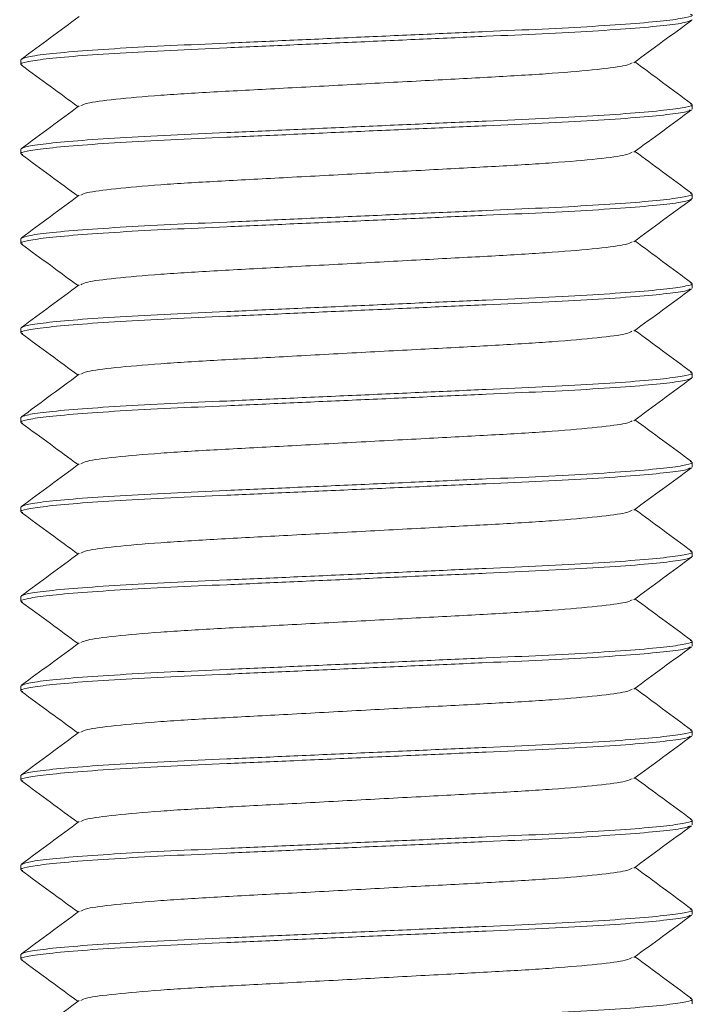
# Model space of a CAD drawing. Header units: millimetres. Extents: x 0 to 420, y 0 to 297.
# Tile 6 of 14: x 171 to 177, y 146 to 155. Entities that reach past the tile are written whole.
import ezdxf

# ---------------------------------------------------------------- set-up
doc = ezdxf.new("R2010")
doc.units = ezdxf.units.MM

msp = doc.modelspace()

# ---------------------------------------------------------------- linework, layer by layer
at = {"color": 7, "linetype": 'Continuous', "lineweight": 15}
for p, q in [((170.9656, 154.475), (170.9656, 154.4327)), ((176.9656, 154.0327), (176.9656, 154.075)), ((170.9656, 153.675), (170.9656, 153.6327)), ((176.9656, 153.2327), (176.9656, 153.275)), ((170.9656, 152.875), (170.9656, 152.8327)), ((176.9656, 152.4327), (176.9656, 152.475)), ((170.9656, 152.075), (170.9656, 152.0327)), ((176.9656, 151.6327), (176.9656, 151.675)), ((170.9656, 151.275), (170.9656, 151.2327)), ((176.9656, 150.8327), (176.9656, 150.875)), ((170.9656, 150.475), (170.9656, 150.4327)), ((176.9656, 150.0327), (176.9656, 150.075)), ((170.9656, 149.675), (170.9656, 149.6327)), ((176.9656, 149.2327), (176.9656, 149.275)), ((170.9656, 148.875), (170.9656, 148.8327)), ((176.9656, 148.4327), (176.9656, 148.475)), ((170.9656, 148.075), (170.9656, 148.0327)), ((176.9656, 147.6327), (176.9656, 147.675)), ((170.9656, 147.275), (170.9656, 147.2327)), ((176.9656, 146.8327), (176.9656, 146.875)), ((170.9656, 146.475), (170.9656, 146.4327)), ((176.9656, 146.0327), (176.9656, 146.075))]:
    msp.add_line(p, q, dxfattribs=at)
for points, knots in [([(176.9498, 154.8816), (176.9561, 154.8794), (176.9844, 154.8694), (176.9228, 154.8519), (176.7595, 154.826), (176.4746, 154.7994), (176.0947, 154.7732), (175.64, 154.7489), (175.1259, 154.7267), (174.5626, 154.7015), (173.9656, 154.675), (173.3687, 154.6485), (172.8054, 154.6233), (172.2912, 154.601), (171.8368, 154.5767), (171.456, 154.5505), (171.1747, 154.5239), (170.998, 154.4981), (170.9763, 154.4826), (170.9656, 154.475)], [0, 0, 0, 0, 0.017246, 0.077226, 0.13919, 0.201986, 0.264363, 0.325121, 0.384545, 0.445968, 0.508623, 0.571278, 0.632701, 0.692125, 0.752883, 0.81526, 0.878056, 0.94002, 1, 1, 1, 1]), ([(171.4863, 154.8625), (171.4002, 154.799), (171.2281, 154.6718), (171.056, 154.5447), (170.9699, 154.4812)], [0, 0, 0, 0, 0.499949, 1, 1, 1, 1]), ([(176.9656, 154.8327), (176.955, 154.8251), (176.9333, 154.8096), (176.7566, 154.7838), (176.4753, 154.7571), (176.0945, 154.7309), (175.6401, 154.7066), (175.1259, 154.6844), (174.5626, 154.6592), (173.9656, 154.6327), (173.3687, 154.6062), (172.8053, 154.581), (172.2913, 154.5588), (171.8366, 154.5345), (171.4567, 154.5083), (171.1718, 154.4816), (171.0085, 154.4558), (170.9469, 154.4383), (170.9749, 154.4284), (170.9809, 154.4262)], [0, 0, 0, 0, 0.060014, 0.122012, 0.184843, 0.247255, 0.308047, 0.367504, 0.428961, 0.491651, 0.554341, 0.615798, 0.675255, 0.736048, 0.79846, 0.86129, 0.923289, 0.983302, 1, 1, 1, 1]), ([(176.4446, 154.4471), (176.5307, 154.5103), (176.7028, 154.6367), (176.875, 154.763), (176.9611, 154.8262)], [0, 0, 0, 0, 0.499945, 1, 1, 1, 1]), ([(170.9699, 154.4265), (171.0559, 154.3633), (171.2247, 154.2395), (171.3934, 154.1156), (171.476, 154.0549)], [0, 0, 0, 0, 0.510181, 1, 1, 1, 1]), ([(176.4291, 154.4468), (176.416, 154.4391), (176.3849, 154.4207), (176.1393, 154.3883), (175.7408, 154.353), (175.2214, 154.3216), (174.6199, 154.2903), (173.9656, 154.255), (173.3114, 154.2197), (172.7099, 154.1883), (172.1905, 154.1569), (171.792, 154.1217), (171.5465, 154.0892), (171.5154, 154.0708), (171.5024, 154.0632)], [0, 0, 0, 0, 0.06344, 0.151982, 0.240523, 0.326031, 0.41154, 0.500081, 0.588623, 0.674131, 0.75964, 0.848181, 0.936722, 1, 1, 1, 1]), ([(176.9613, 154.0812), (176.8752, 154.1448), (176.7065, 154.2693), (176.5379, 154.3939), (176.4553, 154.4549)], [0, 0, 0, 0, 0.510293, 1, 1, 1, 1]), ([(176.9502, 154.0815), (176.9563, 154.0793), (176.9844, 154.0694), (176.9228, 154.0519), (176.7595, 154.026), (176.4746, 153.9994), (176.0947, 153.9732), (175.64, 153.9489), (175.1259, 153.9267), (174.5626, 153.9015), (173.9656, 153.875), (173.3687, 153.8485), (172.8054, 153.8233), (172.2912, 153.801), (171.8368, 153.7767), (171.456, 153.7505), (171.1747, 153.7239), (170.998, 153.6981), (170.9763, 153.6826), (170.9656, 153.675)], [0, 0, 0, 0, 0.016871, 0.076874, 0.138862, 0.201682, 0.264082, 0.324864, 0.384311, 0.445757, 0.508436, 0.571115, 0.632561, 0.692007, 0.752789, 0.81519, 0.878009, 0.939997, 1, 1, 1, 1]), ([(171.4868, 154.0629), (171.4007, 153.9993), (171.2286, 153.8722), (171.0564, 153.7451), (170.9703, 153.6815)], [0, 0, 0, 0, 0.499946, 1, 1, 1, 1]), ([(176.9501, 154.0261), (176.9416, 154.0207), (176.9208, 154.0073), (176.7554, 153.9838), (176.4756, 153.9571), (176.0944, 153.9309), (175.6401, 153.9066), (175.1259, 153.8844), (174.5626, 153.8592), (173.9656, 153.8327), (173.3687, 153.8062), (172.8053, 153.781), (172.2913, 153.7588), (171.8366, 153.7345), (171.4567, 153.7083), (171.1718, 153.6816), (171.0084, 153.6558), (170.9469, 153.6382), (170.9752, 153.6282), (170.9815, 153.626)], [0, 0, 0, 0, 0.043775, 0.106801, 0.170672, 0.234117, 0.295917, 0.356359, 0.418833, 0.482562, 0.546291, 0.608765, 0.669207, 0.731007, 0.794452, 0.858323, 0.921349, 0.982357, 1, 1, 1, 1]), ([(176.4449, 153.6473), (176.5309, 153.7105), (176.7031, 153.8369), (176.8752, 153.9632), (176.9613, 154.0264)], [0, 0, 0, 0, 0.499948, 1, 1, 1, 1]), ([(170.9702, 153.6262), (171.0563, 153.563), (171.2249, 153.4393), (171.3935, 153.3155), (171.476, 153.2549)], [0, 0, 0, 0, 0.5105998, 1, 1, 1, 1]), ([(176.4296, 153.647), (176.4165, 153.6393), (176.3853, 153.6208), (176.1393, 153.5883), (175.7408, 153.553), (175.2214, 153.5216), (174.6199, 153.4903), (173.9656, 153.455), (173.3114, 153.4197), (172.7099, 153.3883), (172.1905, 153.3569), (171.792, 153.3217), (171.5464, 153.2892), (171.5152, 153.2708), (171.5022, 153.2631)], [0, 0, 0, 0, 0.063976, 0.152445, 0.240915, 0.326353, 0.411792, 0.500262, 0.588731, 0.67417, 0.759609, 0.848079, 0.936548, 1, 1, 1, 1]), ([(176.9611, 153.2814), (176.875, 153.345), (176.7064, 153.4695), (176.5378, 153.594), (176.4553, 153.6549)], [0, 0, 0, 0, 0.510563, 1, 1, 1, 1]), ([(176.9498, 153.2816), (176.9561, 153.2794), (176.9844, 153.2694), (176.9228, 153.2519), (176.7595, 153.226), (176.4746, 153.1994), (176.0947, 153.1732), (175.64, 153.1489), (175.1259, 153.1267), (174.5626, 153.1015), (173.9656, 153.075), (173.3687, 153.0485), (172.8054, 153.0233), (172.2912, 153.001), (171.8368, 152.9767), (171.456, 152.9505), (171.1747, 152.9239), (170.998, 152.8981), (170.9763, 152.8826), (170.9656, 152.875)], [0, 0, 0, 0, 0.017268, 0.077247, 0.13921, 0.202004, 0.264379, 0.325136, 0.384559, 0.44598, 0.508634, 0.571288, 0.632709, 0.692132, 0.752889, 0.815264, 0.878058, 0.940021, 1, 1, 1, 1]), ([(176.9656, 153.2327), (176.955, 153.2251), (176.9333, 153.2096), (176.7566, 153.1838), (176.4753, 153.1571), (176.0945, 153.1309), (175.6401, 153.1066), (175.1259, 153.0844), (174.5626, 153.0592), (173.9656, 153.0327), (173.3687, 153.0062), (172.8053, 152.981), (172.2913, 152.9588), (171.8366, 152.9345), (171.4567, 152.9083), (171.1718, 152.8816), (171.0084, 152.8558), (170.9469, 152.8382), (170.9752, 152.8282), (170.9816, 152.826)], [0, 0, 0, 0, 0.059971, 0.121925, 0.184711, 0.247078, 0.307827, 0.367242, 0.428655, 0.4913, 0.553946, 0.615359, 0.674773, 0.735522, 0.79789, 0.860675, 0.92263, 0.982601, 1, 1, 1, 1]), ([(171.4866, 153.2628), (171.4006, 153.1992), (171.2284, 153.0721), (171.0563, 152.945), (170.9702, 152.8814)], [0, 0, 0, 0, 0.499944, 1, 1, 1, 1]), ([(176.4446, 152.8471), (176.5306, 152.9103), (176.7028, 153.0367), (176.875, 153.163), (176.9611, 153.2262)], [0, 0, 0, 0, 0.499942, 1, 1, 1, 1]), ([(170.9702, 152.8262), (171.0563, 152.763), (171.2249, 152.6393), (171.3935, 152.5155), (171.476, 152.4549)], [0, 0, 0, 0, 0.510636, 1, 1, 1, 1]), ([(176.429, 152.8468), (176.416, 152.8391), (176.3848, 152.8207), (176.1393, 152.7883), (175.7408, 152.753), (175.2214, 152.7216), (174.6199, 152.6903), (173.9656, 152.655), (173.3114, 152.6197), (172.7099, 152.5883), (172.1905, 152.5569), (171.7919, 152.5217), (171.5455, 152.4891), (171.5143, 152.4705), (171.5011, 152.4627)], [0, 0, 0, 0, 0.0632843, 0.1517125, 0.2401408, 0.3255399, 0.410939, 0.4993672, 0.5877955, 0.6731946, 0.7585937, 0.847022, 0.9354502, 1, 1, 1, 1]), ([(176.9612, 152.4813), (176.8751, 152.5449), (176.7065, 152.6694), (176.5378, 152.794), (176.4553, 152.8549)], [0, 0, 0, 0, 0.51041, 1, 1, 1, 1]), ([(176.95, 152.4816), (176.9562, 152.4794), (176.9844, 152.4694), (176.9228, 152.4519), (176.7595, 152.426), (176.4746, 152.3994), (176.0947, 152.3732), (175.64, 152.3489), (175.1259, 152.3267), (174.5626, 152.3015), (173.9656, 152.275), (173.3687, 152.2485), (172.8054, 152.2233), (172.2912, 152.201), (171.8368, 152.1767), (171.456, 152.1505), (171.1747, 152.1239), (170.998, 152.0981), (170.9763, 152.0826), (170.9656, 152.075)], [0, 0, 0, 0, 0.017078, 0.077069, 0.139044, 0.20185, 0.264237, 0.325006, 0.38444, 0.445873, 0.508539, 0.571205, 0.632638, 0.692072, 0.752841, 0.815229, 0.878035, 0.94001, 1, 1, 1, 1]), ([(176.9494, 152.4258), (176.941, 152.4205), (176.9203, 152.4072), (176.7554, 152.3838), (176.4757, 152.3571), (176.0944, 152.3309), (175.6401, 152.3066), (175.1259, 152.2844), (174.5626, 152.2592), (173.9656, 152.2327), (173.3687, 152.2062), (172.8053, 152.181), (172.2913, 152.1588), (171.8366, 152.1345), (171.4567, 152.1083), (171.1718, 152.0816), (171.0085, 152.0558), (170.9469, 152.0382), (170.9751, 152.0283), (170.9814, 152.026)], [0, 0, 0, 0, 0.043072, 0.106157, 0.170087, 0.233591, 0.295447, 0.355945, 0.418478, 0.482265, 0.546053, 0.608585, 0.669083, 0.730939, 0.794444, 0.858374, 0.921458, 0.982522, 1, 1, 1, 1]), ([(171.4861, 152.4624), (171.4001, 152.3988), (171.228, 152.2717), (171.0558, 152.1446), (170.9697, 152.0811)], [0, 0, 0, 0, 0.49995, 1, 1, 1, 1]), ([(176.4445, 152.047), (176.5305, 152.1102), (176.7026, 152.2366), (176.8748, 152.3629), (176.9609, 152.4261)], [0, 0, 0, 0, 0.499945, 1, 1, 1, 1]), ([(176.4288, 152.0467), (176.4158, 152.0391), (176.3846, 152.0207), (176.1392, 151.9883), (175.7408, 151.953), (175.2214, 151.9216), (174.6199, 151.8903), (173.9656, 151.855), (173.3114, 151.8197), (172.7099, 151.7883), (172.1905, 151.7569), (171.792, 151.7217), (171.5464, 151.6892), (171.5153, 151.6708), (171.5023, 151.6631)], [0, 0, 0, 0, 0.063155, 0.151711, 0.240268, 0.32579, 0.411313, 0.499869, 0.588425, 0.673948, 0.759471, 0.848027, 0.936583, 1, 1, 1, 1]), ([(176.9611, 151.6814), (176.875, 151.745), (176.7064, 151.8695), (176.5378, 151.994), (176.4553, 152.0549)], [0, 0, 0, 0, 0.510542, 1, 1, 1, 1]), ([(170.9701, 152.0263), (171.0562, 151.9631), (171.2248, 151.8393), (171.3935, 151.7155), (171.476, 151.6549)], [0, 0, 0, 0, 0.510479, 1, 1, 1, 1]), ([(176.9498, 151.6817), (176.9561, 151.6794), (176.9844, 151.6694), (176.9228, 151.6519), (176.7595, 151.626), (176.4746, 151.5994), (176.0947, 151.5732), (175.64, 151.5489), (175.1259, 151.5267), (174.5626, 151.5015), (173.9656, 151.475), (173.3687, 151.4485), (172.8054, 151.4233), (172.2912, 151.401), (171.8368, 151.3767), (171.456, 151.3505), (171.1747, 151.3239), (170.998, 151.2981), (170.9763, 151.2826), (170.9656, 151.275)], [0, 0, 0, 0, 0.017289, 0.077266, 0.139228, 0.202021, 0.264395, 0.325151, 0.384572, 0.445992, 0.508644, 0.571297, 0.632717, 0.692138, 0.752894, 0.815268, 0.878061, 0.940023, 1, 1, 1, 1]), ([(176.9656, 151.6327), (176.955, 151.6251), (176.9333, 151.6096), (176.7566, 151.5838), (176.4753, 151.5571), (176.0945, 151.5309), (175.6401, 151.5066), (175.1259, 151.4844), (174.5626, 151.4592), (173.9656, 151.4327), (173.3687, 151.4062), (172.8053, 151.381), (172.2913, 151.3588), (171.8366, 151.3345), (171.4567, 151.3083), (171.1718, 151.2816), (171.0085, 151.2558), (170.9469, 151.2382), (170.9751, 151.2283), (170.9813, 151.2261)], [0, 0, 0, 0, 0.0599871, 0.1219586, 0.1847612, 0.2471455, 0.307911, 0.367342, 0.4287717, 0.4914342, 0.5540967, 0.6155264, 0.6749574, 0.7357228, 0.7981072, 0.8609098, 0.9228813, 0.9828684, 1, 1, 1, 1]), ([(171.4867, 151.6628), (171.3926, 151.5933), (171.2204, 151.4662), (171.0483, 151.3391), (170.9703, 151.2815)], [0, 0, 0, 0, 0.546941, 1, 1, 1, 1]), ([(176.4452, 151.2475), (176.5312, 151.3107), (176.7033, 151.4371), (176.8754, 151.5634), (176.9615, 151.6266)], [0, 0, 0, 0, 0.49995, 1, 1, 1, 1]), ([(176.4302, 151.2472), (176.417, 151.2394), (176.3857, 151.2209), (176.1394, 151.1883), (175.7408, 151.153), (175.2214, 151.1216), (174.6199, 151.0903), (173.9656, 151.055), (173.3114, 151.0197), (172.7099, 150.9883), (172.1905, 150.9569), (171.792, 150.9217), (171.5463, 150.8892), (171.5151, 150.8708), (171.5021, 150.8631)], [0, 0, 0, 0, 0.064498, 0.15291, 0.241322, 0.326706, 0.412089, 0.500501, 0.588914, 0.674297, 0.759681, 0.848093, 0.936505, 1, 1, 1, 1]), ([(176.9611, 150.8814), (176.875, 150.945), (176.7064, 151.0694), (176.5378, 151.194), (176.4553, 151.2549)], [0, 0, 0, 0, 0.51057, 1, 1, 1, 1]), ([(170.9701, 151.2263), (171.0562, 151.1631), (171.2248, 151.0394), (171.3935, 150.9156), (171.476, 150.8549)], [0, 0, 0, 0, 0.510442, 1, 1, 1, 1]), ([(176.9497, 150.826), (176.9413, 150.8205), (176.9205, 150.8072), (176.7554, 150.7838), (176.4757, 150.7571), (176.0944, 150.7309), (175.6401, 150.7066), (175.1259, 150.6844), (174.5626, 150.6592), (173.9656, 150.6327), (173.3687, 150.6062), (172.8053, 150.581), (172.2913, 150.5588), (171.8366, 150.5345), (171.4567, 150.5083), (171.1718, 150.4816), (171.0084, 150.4558), (170.9469, 150.4382), (170.9752, 150.4282), (170.9816, 150.426)], [0, 0, 0, 0, 0.043343, 0.106397, 0.170296, 0.233769, 0.295596, 0.356064, 0.418566, 0.482323, 0.54608, 0.608582, 0.669051, 0.730877, 0.79435, 0.85825, 0.921303, 0.982338, 1, 1, 1, 1]), ([(176.9498, 150.8816), (176.9561, 150.8794), (176.9844, 150.8694), (176.9228, 150.8519), (176.7595, 150.826), (176.4746, 150.7994), (176.0947, 150.7732), (175.64, 150.7489), (175.1259, 150.7267), (174.5626, 150.7015), (173.9656, 150.675), (173.3687, 150.6485), (172.8054, 150.6233), (172.2912, 150.601), (171.8368, 150.5767), (171.456, 150.5505), (171.1747, 150.5239), (170.998, 150.4981), (170.9763, 150.4826), (170.9656, 150.475)], [0, 0, 0, 0, 0.017247, 0.077227, 0.139191, 0.201987, 0.264364, 0.325122, 0.384546, 0.445968, 0.508624, 0.571279, 0.632701, 0.692125, 0.752884, 0.81526, 0.878056, 0.94002, 1, 1, 1, 1]), ([(171.4866, 150.8628), (171.4005, 150.7992), (171.2284, 150.6721), (171.0562, 150.545), (170.9702, 150.4814)], [0, 0, 0, 0, 0.499945, 1, 1, 1, 1]), ([(176.4446, 150.4471), (176.5306, 150.5103), (176.7028, 150.6367), (176.875, 150.763), (176.9611, 150.8262)], [0, 0, 0, 0, 0.4999433, 1, 1, 1, 1]), ([(176.429, 150.4468), (176.416, 150.4391), (176.3848, 150.4207), (176.1393, 150.3883), (175.7408, 150.353), (175.2214, 150.3216), (174.6199, 150.2903), (173.9656, 150.255), (173.3114, 150.2197), (172.7099, 150.1883), (172.1905, 150.1569), (171.792, 150.1217), (171.5459, 150.0891), (171.5147, 150.0706), (171.5016, 150.0629)], [0, 0, 0, 0, 0.063342, 0.151816, 0.240289, 0.325731, 0.411174, 0.499647, 0.58812, 0.673563, 0.759006, 0.847479, 0.935952, 1, 1, 1, 1]), ([(176.9614, 150.0812), (176.8753, 150.1448), (176.7066, 150.2693), (176.5379, 150.3939), (176.4553, 150.4549)], [0, 0, 0, 0, 0.510193, 1, 1, 1, 1]), ([(170.9702, 150.4262), (171.0563, 150.363), (171.2249, 150.2393), (171.3935, 150.1155), (171.476, 150.0549)], [0, 0, 0, 0, 0.510643, 1, 1, 1, 1]), ([(176.9656, 150.0327), (176.955, 150.0251), (176.9333, 150.0096), (176.7566, 149.9838), (176.4753, 149.9571), (176.0945, 149.9309), (175.6401, 149.9066), (175.1259, 149.8844), (174.5626, 149.8592), (173.9656, 149.8327), (173.3687, 149.8062), (172.8053, 149.781), (172.2913, 149.7588), (171.8366, 149.7345), (171.4567, 149.7083), (171.1718, 149.6816), (171.0084, 149.6558), (170.9469, 149.6382), (170.9753, 149.6282), (170.9817, 149.6259)], [0, 0, 0, 0, 0.059961, 0.121905, 0.18468, 0.247036, 0.307775, 0.36718, 0.428582, 0.491217, 0.553852, 0.615254, 0.674659, 0.735398, 0.797754, 0.860529, 0.922473, 0.982434, 1, 1, 1, 1]), ([(176.9503, 150.0814), (176.9564, 150.0793), (176.9844, 150.0694), (176.9227, 150.0519), (176.7595, 150.026), (176.4746, 149.9994), (176.0947, 149.9732), (175.64, 149.9489), (175.1259, 149.9267), (174.5626, 149.9015), (173.9656, 149.875), (173.3687, 149.8485), (172.8054, 149.8233), (172.2912, 149.801), (171.8368, 149.7767), (171.456, 149.7505), (171.1747, 149.7239), (170.998, 149.6981), (170.9763, 149.6826), (170.9656, 149.675)], [0, 0, 0, 0, 0.016746, 0.076756, 0.138752, 0.201579, 0.263988, 0.324778, 0.384232, 0.445686, 0.508373, 0.57106, 0.632514, 0.691968, 0.752757, 0.815166, 0.877993, 0.939989, 1, 1, 1, 1]), ([(171.4864, 150.0626), (171.4003, 149.999), (171.2282, 149.8719), (171.056, 149.7448), (170.97, 149.6812)], [0, 0, 0, 0, 0.499948, 1, 1, 1, 1]), ([(176.4446, 149.6471), (176.5306, 149.7102), (176.7027, 149.8366), (176.8749, 149.963), (176.961, 150.0262)], [0, 0, 0, 0, 0.499946, 1, 1, 1, 1]), ([(176.961, 149.2815), (176.8749, 149.3451), (176.7063, 149.4695), (176.5378, 149.594), (176.4553, 149.6549)], [0, 0, 0, 0, 0.51069, 1, 1, 1, 1]), ([(170.9703, 149.6261), (171.0564, 149.563), (171.225, 149.4392), (171.3935, 149.3155), (171.476, 149.2549)], [0, 0, 0, 0, 0.510711, 1, 1, 1, 1]), ([(176.429, 149.6468), (176.416, 149.6391), (176.3848, 149.6207), (176.1393, 149.5883), (175.7408, 149.553), (175.2214, 149.5216), (174.6199, 149.4903), (173.9656, 149.455), (173.3114, 149.4197), (172.7099, 149.3883), (172.1905, 149.3569), (171.792, 149.3217), (171.5463, 149.2892), (171.5152, 149.2708), (171.5021, 149.2631)], [0, 0, 0, 0, 0.063317, 0.151845, 0.240373, 0.325869, 0.411364, 0.499892, 0.58842, 0.673916, 0.759411, 0.847939, 0.936467, 1, 1, 1, 1]), ([(176.9501, 149.2261), (176.9416, 149.2207), (176.9208, 149.2073), (176.7554, 149.1838), (176.4756, 149.1571), (176.0944, 149.1309), (175.6401, 149.1066), (175.1259, 149.0844), (174.5626, 149.0592), (173.9656, 149.0327), (173.3687, 149.0062), (172.8053, 148.981), (172.2913, 148.9588), (171.8366, 148.9345), (171.4567, 148.9083), (171.1718, 148.8816), (171.0085, 148.8558), (170.9469, 148.8383), (170.9749, 148.8284), (170.981, 148.8262)], [0, 0, 0, 0, 0.043823, 0.106889, 0.1708, 0.234285, 0.296123, 0.356604, 0.419118, 0.482886, 0.546655, 0.609169, 0.669649, 0.731487, 0.794973, 0.858884, 0.921949, 0.982995, 1, 1, 1, 1]), ([(176.9495, 149.2818), (176.956, 149.2795), (176.9844, 149.2695), (176.9229, 149.2519), (176.7595, 149.226), (176.4746, 149.1994), (176.0947, 149.1732), (175.64, 149.1489), (175.1259, 149.1267), (174.5626, 149.1015), (173.9656, 149.075), (173.3687, 149.0485), (172.8054, 149.0233), (172.2912, 149.001), (171.8368, 148.9767), (171.456, 148.9505), (171.1747, 148.9239), (170.998, 148.8981), (170.9763, 148.8826), (170.9656, 148.875)], [0, 0, 0, 0, 0.017557, 0.077518, 0.139463, 0.202238, 0.264596, 0.325335, 0.38474, 0.446143, 0.508779, 0.571414, 0.632817, 0.692222, 0.752961, 0.815319, 0.878094, 0.940039, 1, 1, 1, 1]), ([(171.4866, 149.2628), (171.4006, 149.1992), (171.2284, 149.0721), (171.0563, 148.945), (170.9702, 148.8814)], [0, 0, 0, 0, 0.499944, 1, 1, 1, 1]), ([(176.4449, 148.8473), (176.5309, 148.9105), (176.7031, 149.0369), (176.8752, 149.1632), (176.9613, 149.2264)], [0, 0, 0, 0, 0.499947, 1, 1, 1, 1]), ([(170.9699, 148.8265), (171.056, 148.7633), (171.2247, 148.6395), (171.3934, 148.5156), (171.476, 148.4549)], [0, 0, 0, 0, 0.510178, 1, 1, 1, 1]), ([(176.4296, 148.847), (176.4165, 148.8393), (176.3853, 148.8208), (176.1393, 148.7883), (175.7408, 148.753), (175.2214, 148.7216), (174.6199, 148.6903), (173.9656, 148.655), (173.3114, 148.6197), (172.7099, 148.5883), (172.1905, 148.5569), (171.792, 148.5217), (171.5461, 148.4892), (171.5149, 148.4707), (171.5018, 148.463)], [0, 0, 0, 0, 0.0639387, 0.1523798, 0.240821, 0.3262326, 0.4116441, 0.5000853, 0.5885264, 0.673938, 0.7593496, 0.8477908, 0.9362319, 1, 1, 1, 1]), ([(176.9611, 148.4814), (176.875, 148.545), (176.7064, 148.6695), (176.5378, 148.794), (176.4553, 148.8549)], [0, 0, 0, 0, 0.5105834, 1, 1, 1, 1]), ([(176.9498, 148.426), (176.9413, 148.4206), (176.9206, 148.4072), (176.7554, 148.3838), (176.4757, 148.3571), (176.0944, 148.3309), (175.6401, 148.3066), (175.1259, 148.2844), (174.5626, 148.2592), (173.9656, 148.2327), (173.3687, 148.2062), (172.8053, 148.181), (172.2913, 148.1588), (171.8366, 148.1345), (171.4567, 148.1083), (171.1718, 148.0816), (171.0084, 148.0558), (170.9469, 148.0382), (170.9752, 148.0282), (170.9816, 148.026)], [0, 0, 0, 0, 0.04346, 0.106504, 0.170393, 0.233856, 0.295673, 0.356132, 0.418624, 0.482371, 0.546117, 0.60861, 0.669069, 0.730886, 0.794349, 0.858238, 0.921282, 0.982306, 1, 1, 1, 1]), ([(176.9498, 148.4817), (176.9561, 148.4794), (176.9844, 148.4694), (176.9228, 148.4519), (176.7595, 148.426), (176.4746, 148.3994), (176.0947, 148.3732), (175.64, 148.3489), (175.1259, 148.3267), (174.5626, 148.3015), (173.9656, 148.275), (173.3687, 148.2485), (172.8054, 148.2233), (172.2912, 148.201), (171.8368, 148.1767), (171.456, 148.1505), (171.1747, 148.1239), (170.998, 148.0981), (170.9763, 148.0826), (170.9656, 148.075)], [0, 0, 0, 0, 0.0172783, 0.0772564, 0.1392187, 0.2020119, 0.2643869, 0.3251433, 0.3845654, 0.4459859, 0.5086391, 0.5712923, 0.6327128, 0.692135, 0.7528913, 0.8152663, 0.8780596, 0.9400219, 1, 1, 1, 1]), ([(171.4865, 148.4627), (171.4004, 148.3991), (171.2283, 148.272), (171.0562, 148.1449), (170.9701, 148.0813)], [0, 0, 0, 0, 0.499947, 1, 1, 1, 1]), ([(176.4447, 148.0472), (176.5307, 148.1103), (176.7029, 148.2367), (176.875, 148.3631), (176.9611, 148.4263)], [0, 0, 0, 0, 0.499945, 1, 1, 1, 1]), ([(170.9702, 148.0262), (171.0563, 147.963), (171.2249, 147.8393), (171.3935, 147.7155), (171.476, 147.6549)], [0, 0, 0, 0, 0.510654, 1, 1, 1, 1]), ([(176.4292, 148.0469), (176.4162, 148.0392), (176.385, 148.0207), (176.1393, 147.9883), (175.7408, 147.953), (175.2214, 147.9216), (174.6199, 147.8903), (173.9656, 147.855), (173.3114, 147.8197), (172.7099, 147.7883), (172.1905, 147.7569), (171.792, 147.7217), (171.5463, 147.6892), (171.5151, 147.6708), (171.5021, 147.6631)], [0, 0, 0, 0, 0.063566, 0.152066, 0.240567, 0.326036, 0.411505, 0.500005, 0.588506, 0.673975, 0.759444, 0.847945, 0.936445, 1, 1, 1, 1]), ([(176.9615, 147.6811), (176.8755, 147.7446), (176.7067, 147.8692), (176.538, 147.9939), (176.4553, 148.0549)], [0, 0, 0, 0, 0.510023, 1, 1, 1, 1]), ([(176.9506, 147.6813), (176.9566, 147.6792), (176.9843, 147.6693), (176.9227, 147.6519), (176.7595, 147.626), (176.4745, 147.5994), (176.0947, 147.5732), (175.64, 147.5489), (175.1259, 147.5267), (174.5626, 147.5015), (173.9656, 147.475), (173.3687, 147.4485), (172.8054, 147.4233), (172.2912, 147.401), (171.8368, 147.3767), (171.456, 147.3505), (171.1747, 147.3239), (170.998, 147.2981), (170.9763, 147.2826), (170.9656, 147.275)], [0, 0, 0, 0, 0.016451, 0.07648, 0.138494, 0.20134, 0.263768, 0.324575, 0.384047, 0.44552, 0.508226, 0.570931, 0.632404, 0.691876, 0.752683, 0.815111, 0.877957, 0.939971, 1, 1, 1, 1]), ([(171.4866, 147.6628), (171.4006, 147.5992), (171.2284, 147.4721), (171.0563, 147.345), (170.9702, 147.2814)], [0, 0, 0, 0, 0.499946, 1, 1, 1, 1]), ([(176.9497, 147.626), (176.9413, 147.6205), (176.9205, 147.6072), (176.7554, 147.5838), (176.4757, 147.5571), (176.0944, 147.5309), (175.6401, 147.5066), (175.1259, 147.4844), (174.5626, 147.4592), (173.9656, 147.4327), (173.3687, 147.4062), (172.8053, 147.381), (172.2913, 147.3588), (171.8366, 147.3345), (171.4567, 147.3083), (171.1718, 147.2816), (171.0084, 147.2558), (170.9469, 147.2382), (170.9754, 147.2281), (170.9818, 147.2259)], [0, 0, 0, 0, 0.043356, 0.106389, 0.170266, 0.233718, 0.295524, 0.355972, 0.418453, 0.482188, 0.545924, 0.608405, 0.668853, 0.730659, 0.794111, 0.857988, 0.921021, 0.982035, 1, 1, 1, 1]), ([(176.4446, 147.2471), (176.5307, 147.3103), (176.7028, 147.4367), (176.875, 147.563), (176.9611, 147.6262)], [0, 0, 0, 0, 0.499943, 1, 1, 1, 1]), ([(170.9704, 147.2261), (171.0565, 147.1629), (171.225, 147.0392), (171.3936, 146.9155), (171.476, 146.8549)], [0, 0, 0, 0, 0.510738, 1, 1, 1, 1]), ([(176.429, 147.2468), (176.416, 147.2391), (176.3848, 147.2207), (176.1393, 147.1883), (175.7408, 147.153), (175.2214, 147.1216), (174.6199, 147.0903), (173.9656, 147.055), (173.3114, 147.0197), (172.7099, 146.9883), (172.1905, 146.9569), (171.792, 146.9217), (171.5464, 146.8892), (171.5152, 146.8708), (171.5021, 146.8631)], [0, 0, 0, 0, 0.06339, 0.151913, 0.240436, 0.325926, 0.411416, 0.499939, 0.588462, 0.673952, 0.759442, 0.847965, 0.936488, 1, 1, 1, 1]), ([(176.961, 146.8815), (176.8762, 146.9441), (176.7076, 147.0686), (176.539, 147.1931), (176.4553, 147.2549)], [0, 0, 0, 0, 0.503162, 1, 1, 1, 1]), ([(176.9496, 146.8817), (176.956, 146.8795), (176.9844, 146.8695), (176.9229, 146.8519), (176.7595, 146.826), (176.4746, 146.7994), (176.0947, 146.7732), (175.64, 146.7489), (175.1259, 146.7267), (174.5626, 146.7015), (173.9656, 146.675), (173.3687, 146.6485), (172.8054, 146.6233), (172.2912, 146.601), (171.8368, 146.5767), (171.456, 146.5505), (171.1747, 146.5239), (170.998, 146.4981), (170.9763, 146.4826), (170.9656, 146.475)], [0, 0, 0, 0, 0.017491, 0.077457, 0.139405, 0.202185, 0.264547, 0.32529, 0.384699, 0.446106, 0.508746, 0.571385, 0.632793, 0.692202, 0.752945, 0.815306, 0.878086, 0.940035, 1, 1, 1, 1]), ([(171.4866, 146.8628), (171.4006, 146.7992), (171.2284, 146.6721), (171.0563, 146.545), (170.9702, 146.4814)], [0, 0, 0, 0, 0.499943, 1, 1, 1, 1]), ([(176.9497, 146.826), (176.9412, 146.8205), (176.9205, 146.8072), (176.7554, 146.7838), (176.4757, 146.7571), (176.0944, 146.7309), (175.6401, 146.7066), (175.1259, 146.6844), (174.5626, 146.6592), (173.9656, 146.6327), (173.3687, 146.6062), (172.8053, 146.581), (172.2913, 146.5588), (171.8366, 146.5345), (171.4567, 146.5083), (171.1718, 146.4816), (171.0085, 146.4558), (170.9469, 146.4383), (170.9749, 146.4284), (170.9809, 146.4262)], [0, 0, 0, 0, 0.043367, 0.106464, 0.170407, 0.233925, 0.295794, 0.356304, 0.41885, 0.482651, 0.546451, 0.608997, 0.669507, 0.731376, 0.794894, 0.858837, 0.921934, 0.983011, 1, 1, 1, 1]), ([(176.4446, 146.4471), (176.5307, 146.5103), (176.7028, 146.6367), (176.875, 146.763), (176.9611, 146.8262)], [0, 0, 0, 0, 0.499945, 1, 1, 1, 1]), ([(170.9699, 146.4265), (171.0559, 146.3633), (171.2247, 146.2395), (171.3934, 146.1156), (171.476, 146.0549)], [0, 0, 0, 0, 0.5101808, 1, 1, 1, 1]), ([(176.4291, 146.4468), (176.416, 146.4391), (176.3849, 146.4207), (176.1393, 146.3883), (175.7408, 146.353), (175.2214, 146.3216), (174.6199, 146.2903), (173.9656, 146.255), (173.3114, 146.2197), (172.7099, 146.1883), (172.1905, 146.1569), (171.792, 146.1217), (171.5458, 146.0891), (171.5146, 146.0706), (171.5014, 146.0628)], [0, 0, 0, 0, 0.0633805, 0.151833, 0.2402856, 0.3257081, 0.4111307, 0.4995832, 0.5880357, 0.6734583, 0.7588808, 0.8473334, 0.9357859, 1, 1, 1, 1]), ([(176.9611, 146.0814), (176.875, 146.145), (176.7064, 146.2694), (176.5378, 146.394), (176.4553, 146.4549)], [0, 0, 0, 0, 0.510541, 1, 1, 1, 1]), ([(176.9498, 146.0816), (176.9561, 146.0794), (176.9844, 146.0694), (176.9228, 146.0519), (176.7595, 146.026), (176.4746, 145.9994), (176.0947, 145.9732), (175.64, 145.9489), (175.1259, 145.9267), (174.5626, 145.9015), (173.9656, 145.875), (173.3687, 145.8485), (172.8054, 145.8233), (172.2912, 145.801), (171.8368, 145.7767), (171.456, 145.7505), (171.1747, 145.7239), (170.998, 145.6981), (170.9763, 145.6826), (170.9656, 145.675)], [0, 0, 0, 0, 0.017249, 0.077229, 0.139193, 0.201988, 0.264365, 0.325123, 0.384547, 0.44597, 0.508625, 0.57128, 0.632702, 0.692126, 0.752884, 0.815261, 0.878056, 0.94002, 1, 1, 1, 1]), ([(171.4863, 146.0625), (171.4002, 145.999), (171.2281, 145.8718), (171.056, 145.7448), (170.9699, 145.6812)], [0, 0, 0, 0, 0.4999494, 1, 1, 1, 1])]:
    msp.add_open_spline(points, degree=3, knots=knots, dxfattribs=at)

doc.saveas('drawing.dxf')
